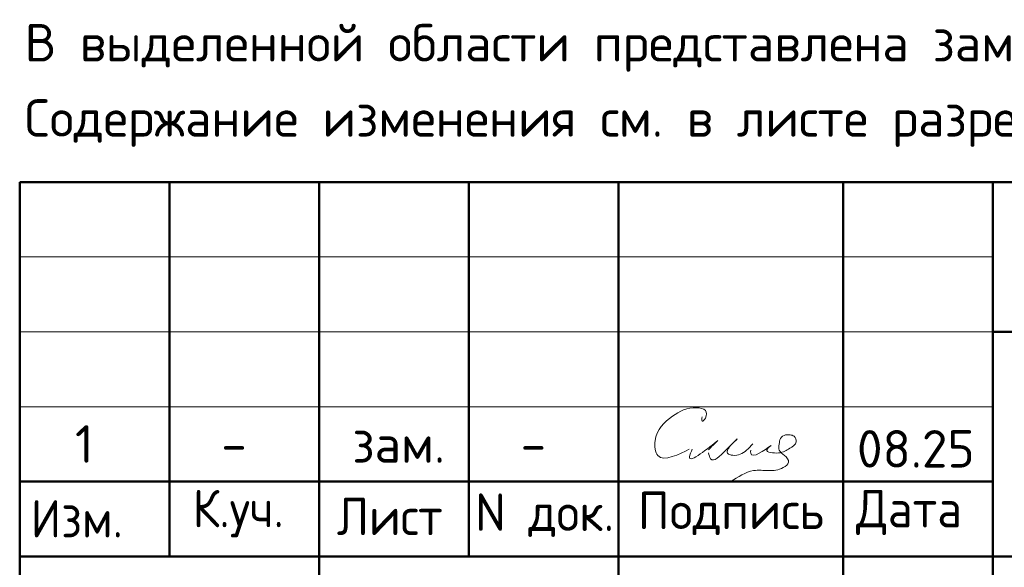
# Model space of a CAD drawing. Header units: millimetres. Extents: x 0 to 71279, y 0 to 38831.
# Tile 4 of 7: x 27600 to 35493, y 4113 to 8500. Entities that reach past the tile are written whole.
import ezdxf

# ---------------------------------------------------------------- set-up
doc = ezdxf.new("R2010")
doc.units = ezdxf.units.MM
doc.layers.add('Standard', color=7, linetype='Continuous', lineweight=25)
doc.styles.add('ISOCPEUR', font='txt')

msp = doc.modelspace()

# ---------------------------------------------------------------- linework, layer by layer
at = {"layer": 'Standard', "color": 7, "linetype": 'Continuous', "lineweight": 50, "transparency": 33554687}
for p, q in [((27600, 600), (27600, 7200)), ((27600, 7200), (49800, 7200)), ((28800, 4200), (28800, 7200)), ((30000, 600), (30000, 7200)), ((31200, 4200), (31200, 7200)), ((32400, 600), (32400, 7200)), ((34200, 600), (34200, 7200)), ((35400, 600), (35400, 7200)), ((35400, 6000), (49800, 6000)), ((27600, 4800), (35400, 4800)), ((27600, 4800), (35400, 4800)), ((27600, 4200), (35400, 4200)), ((27600, 4200), (35400, 4200)), ((35400, 4200), (49800, 4200))]:
    msp.add_line(p, q, dxfattribs=at)
at = {"layer": 'Standard', "color": 7, "linetype": 'Continuous', "lineweight": 13, "transparency": 33554687}
for p, q in [((27600, 6600), (35400, 6600)), ((27600, 6000), (35400, 6000)), ((27600, 5400), (35400, 5400))]:
    msp.add_line(p, q, dxfattribs=at)
at = {"layer": 'Standard', "color": 250, "linetype": 'Continuous', "lineweight": 18, "true_color": 0x2d2d2d, "transparency": 33554687}
for points, start_tangent, end_tangent in [([(33071, 5319.2), (33071, 5283.2), (33096.5, 5308.6), (33096.5, 5368.6), (33025.9, 5391.7), (32833.2, 5324.4), (32693.3, 5128.3), (32715.5, 5008.1), (32967.8, 5059.7)], (-0.002121, -0.014264), (0.012144, 0.006193)), ([(33120.8, 5029.9), (33139, 4982.6), (33265.8, 5056.5), (33350.6, 5141.3), (33308.2, 5098.9), (33274.3, 5027.1), (33317.4, 5010.7), (33425.9, 5050.6), (33476.8, 5101.5)], (0.003, -0.011121), (0.006762, 0.007385)), ([(33476.8, 5101.5), (33474.3, 5098.8), (33437.2, 5060.6), (33412, 5039.7), (33389.6, 5025.8), (33368.5, 5016.7), (33347.9, 5011.7), (33327.2, 5010.2), (33306.3, 5012.2), (33289.6, 5016.8), (33279.6, 5022), (33274.4, 5026.9), (33271.7, 5032), (33270.8, 5038.1), (33272.1, 5046.6), (33277.5, 5059.1), (33290.3, 5078), (33317.9, 5109.2), (33350.7, 5141.4), (33351.8, 5142.2), (33351.8, 5142.2), (33351.8, 5142.2), (33351.8, 5142.2), (33351.8, 5142.2), (33351.2, 5141.5), (33297.3, 5087.6), (33221, 5013.5), (33192.9, 4990.3), (33175.2, 4979.5), (33163.3, 4975.1), (33154.8, 4974.3), (33148.3, 4975.7), (33142.6, 4979.1), (33137.1, 4985.1), (33130.8, 4997.5), (33120.8, 5029.9)], (-0.006753, -0.007375), (-0.00255, 0.009682)), ([(33623.2, 5089.1), (33589.3, 5055.2), (33682.7, 5029.7), (33774.2, 5066.9), (33825.1, 5117.8), (33807.5, 5163.6), (33775.5, 5173.7), (33739.5, 5173.7), (33698.9, 5145.4), (33688.2, 5100.4), (33688.2, 5052.4), (33730.7, 5010), (33763.6, 4954.9), (33721.2, 4912.5), (33603.5, 4888.2), (33483.5, 4888.2), (33301.6, 4800)], (-0.010143, -0.007596), (-0.008643, -0.005847)), ([(32991.8, 5059.7), (32969.7, 4997.6), (33197.2, 5130.3)], (-0.004545, -0.010871), (0.01343, 0.010823)), ([(33197.2, 5130.3), (33120.8, 5053.9)], (-0.007071, -0.007071), (-0.007071, -0.007071)), ([(33459.8, 5050.6), (33459.8, 5026.6), (33623.2, 5089.1)], (-0.000563, -0.010819), (0.013445, 0.009544))]:
    msp.add_spline(points, degree=3, dxfattribs=dict(at, start_tangent=start_tangent, end_tangent=end_tangent))

# ---------------------------------------------------------------- texts
at = {"layer": 'Standard', "color": 7, "linetype": 'Continuous', "lineweight": 18, "transparency": 33554687, "insert": (27640.1, 8465.5), "char_height": 300, "width": 13865.25, "attachment_point": 1, "line_spacing_factor": 1.204819}
msp.add_mtext('\\A1;{\\fISOCPEUR|i0|b0;\\H300.000000;\\W1.000000;\\C7;В выделенной области представлена замененная ( актуальная) версия.}\\P{\\fISOCPEUR|i0|b0;\\H300.000000;\\W1.000000;\\C7;Содержание изменения см. в листе разрешения на внесение изменений}\\P', dxfattribs=at)
at = {"layer": 'Standard', "color": 7, "linetype": 'Continuous', "lineweight": 25, "transparency": 33554687, "char_height": 300, "style": 'ISOCPEUR'}
for s, insert, width, attachment_point in [('\\A1;{\\fISOCPEUR|i0|b0;\\H300.000000;\\W1.000000;\\C7;1}\\P', (28118.1, 5251.2), 233.333, 2), ('\\A1;{\\fISOCPEUR|i0|b0;\\H300.000000;\\W1.000000;\\C7;08.25}\\P', (34783.4, 5212.5), 1070.909, 2), ('\\A1;{\\fISOCPEUR|i0|b0;\\H300.000000;\\W1.000000;\\C7;зам.}\\P', (30638.1, 5251.2), 904.091, 2), ('\\A1;{\\fISOCPEUR|i0|b0;\\H300.000000;\\W1.000000;\\C7;-}\\P', (29318.1, 5251.2), 326.667, 2), ('\\A1;{\\fISOCPEUR|i0|b0;\\H300.000000;\\W1.000000;\\C7;-}\\P', (31718.1, 5251.2), 326.667, 2), ('\\W0.93;К.уч.', (28987.2, 4353), 979.214, 7), ('\\W0.94;Лист', (30143, 4371.4), 1040.312, 7), ('\\W0.96;Подпись', (32555.3, 4371.4), 1613.136, 7), ('\\W0.94;Дата', (34305.2, 4371.4), 1161.283, 7), ('\\W0.93;Изм.', (27688.8, 4353), 903.476, 7), ('\\W0.95;N док.', (31251, 4356.8), 1281.75, 7)]:
    msp.add_mtext(s, dxfattribs=dict(at, insert=insert, width=width, attachment_point=attachment_point))

doc.saveas('drawing.dxf')
